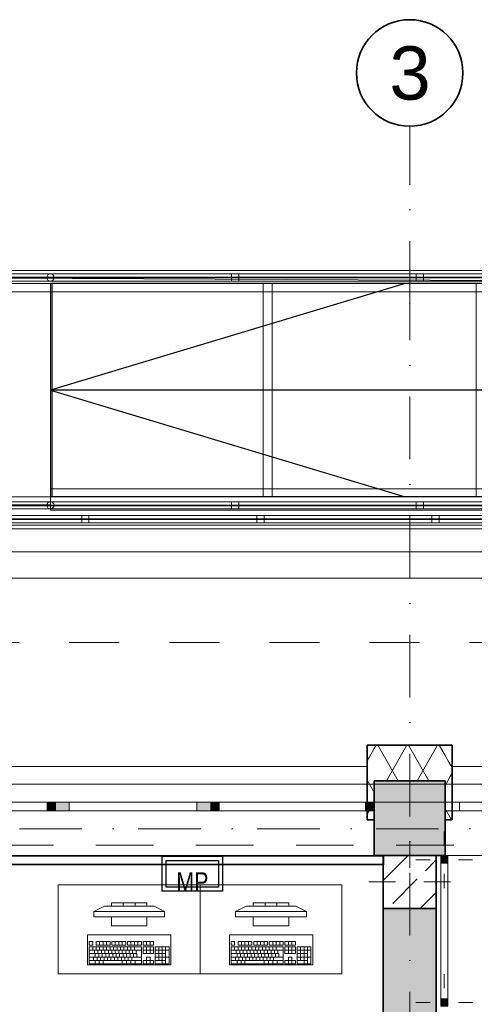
# Model space of a CAD drawing. Header units: millimetres. Extents: x 82175 to 237000, y 24756 to 471700.
# Tile 206 of 256: x 105091 to 107655, y 385392 to 390937. Entities that reach past the tile are written whole.
import ezdxf

# ---------------------------------------------------------------- set-up
doc = ezdxf.new("R2010")
doc.units = ezdxf.units.MM
doc.linetypes.add('Kropki i Kreski', pattern=[6.702778, 3.527778, -1.763889, 0, -1.411111])
doc.linetypes.add('Przerywana', pattern=[5.644444, 2.822222, -2.822222])
doc.layers.add('!! kanał podpoaraperowy z gniazdami', color=6, linetype='Continuous', lineweight=35)
doc.layers.add('\xa0♦elektryczne', color=1, linetype='Continuous', lineweight=30)
for name, color, linetype in [('#EL - Teletechnika', 3, 'Continuous'), ('- A - ocieplenie', 8, 'Continuous'), ('2D - Rysunki i Obrazki', 8, 'Continuous'), ('balustrada', 8, 'Continuous'), ('Instalacje - Wod_Kan', 8, 'Continuous'), ('Konstrukcja - Belki', 8, 'Continuous'), ('Konstrukcja - Siatka mod', 8, 'Continuous'), ('Konstrukcja - Stropy', 8, 'Continuous'), ('Konstrukcja - Słupy', 8, 'Continuous'), ('Konstrukcja - Ściany nośne wew..P', 8, 'Continuous'), ('Konstrukcja - Ściany zewnętrzne', 8, 'Continuous'), ('Okna Archicada', 8, 'Continuous'), ('Wnętrze - Umeblowanie', 8, 'Continuous'), ('z JAN', 8, 'Continuous')]:
    doc.layers.add(name, color=color, linetype=linetype)
doc.styles.get("Standard").update_dxf_attribs({"font": 'arial.ttf'})
doc.styles.add('STYL_AUTOMATYCZNY_1', font='arial.ttf')
pattern_1 = [(60, (-135208.59, 662558.78), (-129.90381, 75), []), (120, (-135208.59, 662558.78), (129.90381, 75), [])]

# ---------------------------------------------------------------- blocks, each defined once
blk = doc.blocks.new('MP1')
at = {"layer": '#EL - Teletechnika', "color": 1, "lineweight": 30}
blk.add_lwpolyline([(170, 0), (-170, 0), (-170, 197.2), (170, 197.2)], close=True, dxfattribs=at)
at = {"layer": '#EL - Teletechnika', "color": 7, "lineweight": 30}
blk.add_lwpolyline([(147.2, 22.8), (-147.2, 22.8), (-147.2, 174.4), (147.2, 174.4)], close=True, dxfattribs=at)
at = {"layer": '#EL - Teletechnika', "color": 1, "insert": (0, 54.2), "char_height": 12.023, "attachment_point": 5, "line_spacing_factor": 0.4}
blk.add_mtext('\\fArial Narrow|b0|i0;{\\H8.7679950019x;\\A1;MP}\\A1;\\fTahoma|b1|i0|c238;\\P', dxfattribs=at)

msp = doc.modelspace()

# ---------------------------------------------------------------- hatches: boundary and pattern name
at = {"layer": '- A - ocieplenie', "linetype": 'Continuous', "lineweight": 13}
h = msp.add_hatch(dxfattribs=at)
h.set_pattern_fill('Izolacja_miękka_0002', color=256, style=0, pattern_type=2)
h.set_pattern_definition(pattern_1)
h.paths.add_polyline_path([(107050, 386731), (107074, 386731), (107050, 386851)])
h = msp.add_hatch(dxfattribs=at)
h.set_pattern_fill('Izolacja_miękka_0002', color=8, style=0, pattern_type=2)
h.set_pattern_definition(pattern_1)
h.paths.add_polyline_path([(107050, 386851), (107090, 386651), (107090, 386851)])
h = msp.add_hatch(dxfattribs=at)
h.set_pattern_fill('Izolacja_miękka_0002', color=8, style=0, pattern_type=2)
h.set_pattern_definition(pattern_1)
h.paths.add_polyline_path([(107490, 386851), (107090, 386851), (107090, 386651), (107490, 386651)])
h = msp.add_hatch(dxfattribs=at)
h.set_pattern_fill('Izolacja_miękka_0002', color=8, style=0, pattern_type=2)
h.set_pattern_definition(pattern_1)
h.paths.add_polyline_path([(107530, 386851), (107490, 386651), (107514, 386651), (107530, 386731)])
h = msp.add_hatch(dxfattribs=at)
h.set_pattern_fill('Izolacja_miękka_0002', color=8, style=0, pattern_type=2)
h.set_pattern_definition(pattern_1)
h.paths.add_polyline_path([(107490, 386851), (107490, 386651), (107530, 386851)])
h = msp.add_hatch(dxfattribs=at)
h.set_pattern_fill('Izolacja_miękka_0002', color=8, style=0, pattern_type=2)
h.set_pattern_definition(pattern_1)
h.paths.add_polyline_path([(107050, 386731), (107090, 386531), (107090, 386651), (107074, 386731)])
h = msp.add_hatch(dxfattribs=at)
h.set_pattern_fill('Izolacja_miękka_0002', color=8, style=0, pattern_type=2)
h.set_pattern_definition(pattern_1)
h.paths.add_polyline_path([(107050, 386531), (107090, 386531), (107050, 386731)])
h = msp.add_hatch(dxfattribs=at)
h.set_pattern_fill('Izolacja_miękka_0002', color=8, style=0, pattern_type=2)
h.set_pattern_definition(pattern_1)
h.paths.add_polyline_path([(107530, 386731), (107490, 386531), (107530, 386531)])
h = msp.add_hatch(dxfattribs=at)
h.set_pattern_fill('Izolacja_miękka_0002', color=256, style=0, pattern_type=2)
h.set_pattern_definition(pattern_1)
h.paths.add_polyline_path([(107514, 386651), (107490, 386651), (107490, 386531)])
h = msp.add_hatch(dxfattribs=at)
h.set_pattern_fill('Izolacja_miękka_0002', color=8, style=0, pattern_type=2)
h.set_pattern_definition(pattern_1)
h.paths.add_polyline_path([(107050, 386531), (107050, 386431), (107090, 386431), (107090, 386531)])
h = msp.add_hatch(dxfattribs=at)
h.set_pattern_fill('Izolacja_miękka_0002', color=8, style=0, pattern_type=2)
h.set_pattern_definition(pattern_1)
h.paths.add_polyline_path([(107490, 386531), (107490, 386431), (107530, 386431), (107530, 386531)])
at = {"layer": 'Instalacje - Wod_Kan', "linetype": 'Continuous', "lineweight": 13}
for points in [[(107505, 386186), (107505, 386226), (107465, 386226), (107465, 386186)], [(107505, 385382), (107505, 385422), (107465, 385422), (107465, 385382)]]:
    msp.add_hatch(color=8, dxfattribs=at).paths.add_polyline_path(points)
at = {"layer": 'Konstrukcja - Słupy', "linetype": 'Continuous', "lineweight": 25}
h = msp.add_hatch(dxfattribs=at)
h.set_pattern_fill('Beton_zbrojony_0002', color=8, style=0, pattern_type=2)
h.set_pattern_definition([(45, (-135208.59, 662558.78), (-183.84776, 183.84776), []), (45, (-135300.5, 662650.7), (-183.84776, 183.84776), [195, -65])])
h.paths.add_polyline_path([(107140, 385931), (107440, 385931), (107440, 386231), (107140, 386231)])
at = {"layer": 'Konstrukcja - Ściany nośne wew..P', "linetype": 'Continuous', "lineweight": 13}
msp.add_hatch(color=8, dxfattribs=at).paths.add_polyline_path([(107140, 386231), (107140, 386231), (107140, 383297), (107432.4, 383297), (107432.4, 382997), (107140, 382997), (107140, 380981), (107440, 380981), (107440, 385931), (107140, 385931)])
at = {"layer": 'Konstrukcja - Ściany zewnętrzne', "linetype": 'Continuous', "lineweight": 13}
for points in [[(107090, 386651), (107090, 386531), (107490, 386531), (107490, 386651)], [(107090, 386531), (107090, 386231), (107490, 386231), (107490, 386531)]]:
    msp.add_hatch(color=8, dxfattribs=at).paths.add_polyline_path(points)
at = {"layer": 'Okna Archicada', "linetype": 'Continuous', "lineweight": 13}
for points in [[(105295, 386481), (105295, 386531), (105245, 386531), (105245, 386481)], [(105295, 386531), (105295, 386481), (105370, 386481), (105370, 386531)], [(106165, 386481), (106165, 386531), (106090, 386531), (106090, 386481)], [(106165, 386531), (106165, 386481), (106215, 386481), (106215, 386531)], [(107090, 386481), (107090, 386531), (107040, 386531), (107040, 386481)]]:
    msp.add_hatch(color=8, dxfattribs=at).paths.add_polyline_path(points)

# ---------------------------------------------------------------- linework, layer by layer
at = {"layer": '!! kanał podpoaraperowy z gniazdami'}
msp.add_lwpolyline([(107142.6, 386229), (95620.3, 386229), (95620.3, 386179), (107142.6, 386179)], close=True, dxfattribs=at)
at = {"layer": '- A - ocieplenie', "color": 8, "linetype": 'Continuous', "lineweight": 35, "ltscale": 100}
for p, q in [((107050, 386681), (107050, 386731)), ((107530, 386731), (107530, 386581)), ((107050, 386531), (107050, 386681)), ((107530, 386581), (107530, 386531))]:
    msp.add_line(p, q, dxfattribs=at)
at = {"layer": '- A - ocieplenie', "color": 8, "linetype": 'Continuous', "lineweight": 20, "ltscale": 100, "flags": 128}
for points in [[(120572.3, 387941), (95669.8, 387941)], [(95669.8, 387791), (120572.3, 387791)]]:
    msp.add_lwpolyline(points, dxfattribs=at)
at = {"layer": '- A - ocieplenie', "color": 8, "linetype": 'Continuous', "lineweight": 35, "ltscale": 100, "flags": 128}
for points in [[(107050, 386851), (107050, 386731)], [(107530, 386851), (107050, 386851)], [(107530, 386731), (107530, 386851)], [(107090, 386531), (107090, 386651)], [(107090, 386651), (107490, 386651)], [(107490, 386651), (107490, 386531)], [(107050, 386531), (107050, 386431)], [(107090, 386431), (107090, 386531)], [(107490, 386531), (107490, 386431)], [(107530, 386431), (107530, 386531)], [(107050, 386431), (107090, 386431)], [(107490, 386431), (107530, 386431)]]:
    msp.add_lwpolyline(points, dxfattribs=at)
at = {"color": 8, "linetype": 'Continuous', "lineweight": 25, "ltscale": 100}
for p, q in [((105264.2, 389450.6), (105264.2, 388250.6)), ((111514.2, 389450.6), (105264.2, 389450.6)), ((107264.2, 389450.6), (105264.2, 388850.6)), ((111514.2, 388850.6), (105264.2, 388850.6)), ((105264.2, 388850.6), (107264.2, 388250.6)), ((111514.2, 388250.6), (105264.2, 388250.6))]:
    msp.add_line(p, q, dxfattribs=at)
at = {"color": 8, "linetype": 'Continuous', "lineweight": 13, "ltscale": 100}
for p, q in [((107465, 386186), (107465, 385422)), ((107465, 386186), (107505, 386186)), ((107505, 386186), (107505, 385422)), ((107465, 385422), (107505, 385422))]:
    msp.add_line(p, q, dxfattribs=at)
at = {"color": 8, "linetype": 'Przerywana', "lineweight": 13, "ltscale": 100}
for p, q in [((107465, 386186), (107465, 385422)), ((107465, 386186), (107505, 386186)), ((107505, 386186), (107505, 385422)), ((107465, 385422), (107505, 385422))]:
    msp.add_line(p, q, dxfattribs=at)
at = {"color": 8, "linetype": 'Continuous', "lineweight": 35, "ltscale": 100, "flags": 128}
msp.add_lwpolyline([(107490, 386531), (107490, 386231)], dxfattribs=at)
at = {"layer": '2D - Rysunki i Obrazki', "color": 8, "linetype": 'Continuous', "lineweight": 13, "ltscale": 100}
msp.add_line((121960, 386631), (95620.2, 386631), dxfattribs=at)
at = {"layer": 'balustrada', "color": 8, "linetype": 'Continuous', "lineweight": 13, "ltscale": 100}
for p, q in [((105264.2, 389505.1), (103764.2, 389505.1)), ((105264.2, 389505.1), (103764.2, 389505.1)), ((105264.2, 389505.1), (103764.2, 389505.1)), ((105264.2, 389487.6), (103764.2, 389487.6)), ((105264.2, 389487.6), (103764.2, 389487.6)), ((105264.2, 389487.6), (103764.2, 389487.6)), ((105264.2, 389487.6), (103764.2, 389487.6)), ((103764.2, 389482.6), (105264.2, 389482.6)), ((103764.2, 389482.6), (105264.2, 389482.6)), ((103764.2, 389482.6), (105264.2, 389482.6)), ((103764.2, 389482.6), (105264.2, 389482.6)), ((111514.2, 389505.1), (105264.2, 389505.1)), ((111514.2, 389505.1), (105264.2, 389505.1)), ((111514.2, 389505.1), (105264.2, 389505.1)), ((111514.2, 389487.6), (105264.2, 389487.6)), ((111514.2, 389487.6), (105264.2, 389487.6)), ((111514.2, 389487.6), (105264.2, 389487.6)), ((111514.2, 389487.6), (105264.2, 389487.6)), ((105264.2, 389482.6), (111514.2, 389482.6)), ((105264.2, 389482.6), (111514.2, 389482.6)), ((105264.2, 389482.6), (111514.2, 389482.6)), ((105264.2, 389482.6), (111514.2, 389482.6)), ((103764.2, 389465.1), (105264.2, 389465.1)), ((103764.2, 389465.1), (105264.2, 389465.1)), ((103764.2, 389465.1), (105264.2, 389465.1)), ((105264.2, 389465.1), (111514.2, 389465.1)), ((105264.2, 389465.1), (111514.2, 389465.1)), ((105264.2, 389465.1), (111514.2, 389465.1)), ((105264.2, 388222.6), (103764.2, 388222.6)), ((105264.2, 388222.6), (103764.2, 388222.6)), ((105264.2, 388222.6), (103764.2, 388222.6)), ((105264.2, 388205.1), (103764.2, 388205.1)), ((105264.2, 388205.1), (103764.2, 388205.1)), ((105264.2, 388205.1), (103764.2, 388205.1)), ((105264.2, 388205.1), (103764.2, 388205.1)), ((105264.2, 388182.6), (105264.2, 388222.6)), ((105264.2, 388222.6), (105264.2, 388182.6)), ((111514.2, 388221.2), (105264.2, 388222.6)), ((105264.2, 388182.6), (105264.2, 388222.6)), ((105264.2, 388182.6), (105264.2, 388222.6)), ((105264.2, 388200.1), (105264.2, 388205.1)), ((105264.2, 388200.1), (105264.2, 388205.1)), ((105264.2, 388200.1), (105264.2, 388205.1)), ((105264.2, 388200.1), (105264.2, 388205.1)), ((103764.2, 388200.1), (105264.2, 388200.1)), ((103764.2, 388200.1), (105264.2, 388200.1)), ((103764.2, 388200.1), (105264.2, 388200.1)), ((103764.2, 388200.1), (105264.2, 388200.1)), ((103764.2, 388182.6), (105264.2, 388182.6)), ((103764.2, 388182.6), (105264.2, 388182.6)), ((103764.2, 388182.6), (105264.2, 388182.6)), ((105264.2, 388182.6), (111514.2, 388181.2)), ((97542.2, 388104), (113360, 388104)), ((97542.2, 388104), (113360, 388104)), ((97542.2, 388104), (113360, 388104)), ((97559.7, 388121.5), (113360, 388121.5)), ((97559.7, 388121.5), (113360, 388121.5)), ((97559.7, 388121.5), (113360, 388121.5)), ((97559.7, 388121.5), (113360, 388121.5)), ((113360, 388126.5), (97564.7, 388126.5)), ((113360, 388126.5), (97564.7, 388126.5)), ((113360, 388126.5), (97564.7, 388126.5)), ((113360, 388126.5), (97564.7, 388126.5)), ((113360, 388144), (97582.2, 388144)), ((113360, 388144), (97582.2, 388144)), ((113360, 388144), (97582.2, 388144))]:
    msp.add_line(p, q, dxfattribs=at)
at = {"layer": 'balustrada', "color": 8, "linetype": 'Continuous', "lineweight": 13, "ltscale": 100, "flags": 128}
for points in [[(105264.2, 389505.1, 1), (105264.2, 389465.1, 1)], [(105264.2, 388182.6, 1), (105264.2, 388222.6, 1)]]:
    msp.add_lwpolyline(points, format="xyb", close=True, dxfattribs=at)
for points in [[(106325.9, 389465.1), (106325.9, 389505.1), (106285.9, 389505.1), (106285.9, 389465.1)], [(107367.5, 389465.1), (107367.5, 389505.1), (107327.5, 389505.1), (107327.5, 389465.1)], [(105264.2, 388222.6), (105264.2, 388182.6), (111514.2, 388181.2), (111514.2, 388221.2)], [(105264.2, 388222.6), (105264.2, 388182.6), (111514.2, 388181.2), (111514.2, 388221.2)], [(105264.2, 388205.1), (105264.2, 388200.1), (111514.2, 388198.7), (111514.2, 388203.7)], [(105264.2, 388205.1), (105264.2, 388200.1), (111514.2, 388198.7), (111514.2, 388203.7)], [(105264.2, 388205.1), (105264.2, 388200.1), (111514.2, 388198.7), (111514.2, 388203.7)], [(105264.2, 388205.1), (105264.2, 388200.1), (111514.2, 388198.7), (111514.2, 388203.7)], [(106285.9, 388222.4), (106285.8, 388182.4), (106325.8, 388182.4), (106325.9, 388222.4)], [(107327.5, 388222.2), (107327.5, 388182.2), (107367.5, 388182.2), (107367.5, 388222.2)], [(105481.1, 388104), (105481.1, 388144), (105441.1, 388144), (105441.1, 388104)], [(106468.5, 388104), (106468.5, 388144), (106428.5, 388144), (106428.5, 388104)], [(107455.8, 388104), (107455.8, 388144), (107415.8, 388144), (107415.8, 388104)]]:
    msp.add_lwpolyline(points, close=True, dxfattribs=at)
at = {"layer": 'balustrada', "color": 8, "linetype": 'Continuous', "lineweight": 18, "ltscale": 100, "flags": 128}
for points in [[(105264.2, 388250.6), (105264.2, 389450.6), (103764.2, 389450.6), (103764.2, 388250.6)], [(106464.2, 388250.6), (106464.2, 389450.6), (105264.2, 389450.6), (105264.2, 388250.6)], [(106514.2, 388250.6), (106514.2, 389450.6), (105274.2, 389450.6), (105274.2, 388250.6)], [(107664.2, 388250.6), (107664.2, 389450.6), (106464.2, 389450.6), (106464.2, 388250.6)]]:
    msp.add_lwpolyline(points, close=True, dxfattribs=at)
at = {"layer": 'Instalacje - Wod_Kan', "color": 8, "linetype": 'Continuous', "lineweight": 13, "ltscale": 100}
for p, q in [((107485, 386286), (107485, 386366)), ((107405, 386206), (107325, 386206)), ((107565, 386206), (107645, 386206)), ((107485, 386126), (107485, 386046)), ((107485, 385482), (107485, 385562)), ((107405, 385402), (107325, 385402)), ((107565, 385402), (107645, 385402))]:
    msp.add_line(p, q, dxfattribs=at)
at = {"layer": 'Instalacje - Wod_Kan', "color": 8, "linetype": 'Continuous', "lineweight": 13, "ltscale": 100, "flags": 128}
for points in [[(107505, 386186), (107465, 386186), (107465, 386226), (107505, 386226)], [(107505, 385382), (107465, 385382), (107465, 385422), (107505, 385422)]]:
    msp.add_lwpolyline(points, close=True, dxfattribs=at)
at = {"layer": 'Instalacje - Wod_Kan', "color": 8, "linetype": 'Continuous', "lineweight": 13, "ltscale": 100}
for p in [(107485, 386206), (107485, 385402)]:
    msp.add_point(p, dxfattribs=at)
at = {"layer": 'Konstrukcja - Belki', "color": 8, "linetype": 'Continuous', "lineweight": 13, "ltscale": 100}
for p, q in [((103764.2, 389525.1), (105264.2, 389525.1)), ((110264.2, 389525.1), (105264.2, 389525.1)), ((103764.2, 389405.1), (105264.2, 389405.1)), ((110264.2, 389405.1), (105264.2, 389405.1)), ((111514.2, 388295.6), (105264.2, 388295.6)), ((105264.2, 388295.6), (105264.2, 388175.6)), ((111514.2, 388175.6), (105264.2, 388175.6))]:
    msp.add_line(p, q, dxfattribs=at)
at = {"layer": 'Konstrukcja - Siatka mod', "color": 8, "linetype": 'Kropki i Kreski', "lineweight": 13, "ltscale": 100}
for p, q in [((107290, 389337), (107290, 390337)), ((107290, 372372.2), (107290, 389337)), ((93022.5, 386381), (122467, 386381))]:
    msp.add_line(p, q, dxfattribs=at)
at = {"layer": 'Konstrukcja - Siatka mod', "color": 8, "linetype": 'Continuous', "lineweight": 35, "ltscale": 100}
msp.add_circle((107290, 390637), 300, dxfattribs=at)
at = {"layer": 'Konstrukcja - Siatka mod', "color": 8, "linetype": 'Kropki i Kreski', "lineweight": 13, "ltscale": 100}
msp.add_point((107290, 389337), dxfattribs=at)
msp.add_point((107290, 389337), dxfattribs=at)
at = {"layer": 'Konstrukcja - Stropy', "color": 8, "linetype": 'Continuous', "lineweight": 13, "ltscale": 100, "flags": 128}
for points in [[(103764.2, 388250.6), (105264.2, 388250.6), (105264.2, 389450.6), (103764.2, 389450.6)], [(95890.2, 388091), (119390, 388091), (119390, 386531), (95890.2, 386531)], [(122160, 386231), (95620, 386231), (95620, 383629.8), (95620, 380812.4), (95620, 378499), (95620, 373751), (107140, 373751), (107140, 378801), (110440, 378801), (110440, 373751), (122160, 373751)]]:
    msp.add_lwpolyline(points, close=True, dxfattribs=at)
at = {"layer": 'Konstrukcja - Stropy', "color": 8, "linetype": 'Przerywana', "lineweight": 13, "ltscale": 100, "flags": 128}
for points in [[(119390, 387941), (119390, 386288.6), (96865.2, 386288.6), (96865.2, 387941)], [(113169.9, 387430.4), (113169.9, 386288.6), (96865.2, 386288.6), (96865.2, 387430.4)]]:
    msp.add_lwpolyline(points, close=True, dxfattribs=at)
at = {"layer": 'Konstrukcja - Słupy', "color": 8, "linetype": 'Continuous', "lineweight": 0, "ltscale": 100}
for p, q in [((107290, 386161), (107290, 386311)), ((107210, 386081), (107060, 386081)), ((107370, 386081), (107520, 386081)), ((107290, 386001), (107290, 385851))]:
    msp.add_line(p, q, dxfattribs=at)
at = {"layer": 'Konstrukcja - Słupy', "color": 8, "linetype": 'Continuous', "lineweight": 35, "ltscale": 100, "flags": 128}
msp.add_lwpolyline([(107140, 385931), (107440, 385931), (107440, 386231), (107140, 386231)], close=True, dxfattribs=at)
at = {"layer": 'Konstrukcja - Słupy', "color": 8, "linetype": 'Continuous', "lineweight": 0, "ltscale": 100}
msp.add_point((107290, 386081), dxfattribs=at)
at = {"layer": 'Konstrukcja - Ściany nośne wew..P', "color": 8, "linetype": 'Continuous', "lineweight": 35, "ltscale": 100, "flags": 128}
for points in [[(107140, 386231), (107140, 383297)], [(107440, 381281), (107440, 385931)]]:
    msp.add_lwpolyline(points, dxfattribs=at)
at = {"layer": 'Konstrukcja - Ściany zewnętrzne', "color": 8, "linetype": 'Continuous', "lineweight": 35, "ltscale": 100}
for p, q in [((107090, 386531), (107090, 386481)), ((107090, 386481), (107090, 386231))]:
    msp.add_line(p, q, dxfattribs=at)
at = {"layer": 'Konstrukcja - Ściany zewnętrzne', "color": 8, "linetype": 'Continuous', "lineweight": 13, "ltscale": 100, "flags": 128}
msp.add_lwpolyline([(107490, 386531), (107490, 386651), (107090, 386651), (107090, 386531)], dxfattribs=at)
at = {"layer": 'Konstrukcja - Ściany zewnętrzne', "color": 8, "linetype": 'Continuous', "lineweight": 35, "ltscale": 100, "flags": 128}
for points in [[(107090, 386231), (107140, 386231)], [(107440, 386231), (107490, 386231)]]:
    msp.add_lwpolyline(points, dxfattribs=at)
at = {"layer": 'Okna Archicada', "color": 8, "linetype": 'Continuous', "lineweight": 13, "ltscale": 100}
for p, q in [((107050, 386731), (104410, 386731)), ((110200, 386731), (107530, 386731)), ((107090, 386531), (104370, 386531)), ((107050, 386531), (104410, 386531)), ((104420, 386531), (105245, 386531)), ((105245, 386481), (105245, 386531)), ((105245, 386531), (105295, 386531)), ((105295, 386531), (105370, 386531)), ((105370, 386531), (105370, 386481)), ((105370, 386531), (106090, 386531)), ((106090, 386481), (106090, 386531)), ((106090, 386531), (106165, 386531)), ((106165, 386531), (106215, 386531)), ((106215, 386531), (106215, 386481)), ((106215, 386531), (107040, 386531)), ((107040, 386481), (107040, 386531)), ((107040, 386531), (107090, 386531)), ((110240, 386531), (107490, 386531)), ((107490, 386531), (107570, 386531)), ((110200, 386531), (107530, 386531)), ((107570, 386531), (107570, 386481)), ((107570, 386531), (108375, 386531)), ((105245, 386481), (104420, 386481)), ((105295, 386481), (105245, 386481)), ((105370, 386481), (105295, 386481)), ((106090, 386481), (105370, 386481)), ((106165, 386481), (106090, 386481)), ((106215, 386481), (106165, 386481)), ((107040, 386481), (106215, 386481)), ((107090, 386481), (107040, 386481)), ((107570, 386481), (107490, 386481)), ((108375, 386481), (107570, 386481)), ((107090, 386231), (104370, 386231)), ((110240, 386231), (107490, 386231))]:
    msp.add_line(p, q, dxfattribs=at)
at = {"layer": 'Okna Archicada', "color": 8, "linetype": 'Continuous', "lineweight": 35, "ltscale": 100}
for p, q in [((107050, 386681), (107050, 386731)), ((107530, 386731), (107530, 386581)), ((107050, 386531), (107050, 386681)), ((107530, 386581), (107530, 386531)), ((107090, 386531), (107090, 386481)), ((107090, 386531), (107090, 386481)), ((107490, 386531), (107490, 386481)), ((107490, 386531), (107490, 386481)), ((107090, 386481), (107090, 386231)), ((107490, 386481), (107490, 386231))]:
    msp.add_line(p, q, dxfattribs=at)
at = {"layer": 'Wnętrze - Umeblowanie', "color": 8, "linetype": 'Continuous', "lineweight": 13, "ltscale": 100}
for p, q in [((105508.2, 385914.2), (105568.2, 385944.2)), ((105568.2, 385944.2), (105848.2, 385944.2)), ((105808.2, 385964.2), (105608.2, 385964.2)), ((105608.2, 385964.2), (105608.2, 385944.2)), ((105608.2, 385944.2), (105808.2, 385944.2)), ((105674.8, 385944.2), (105674.8, 385964.2)), ((105741.5, 385944.2), (105741.5, 385964.2)), ((105808.2, 385944.2), (105808.2, 385964.2)), ((105908.2, 385914.2), (105848.2, 385944.2)), ((106308.2, 385914.2), (106368.2, 385944.2)), ((106368.2, 385944.2), (106648.2, 385944.2)), ((106608.2, 385964.2), (106408.2, 385964.2)), ((106408.2, 385964.2), (106408.2, 385944.2)), ((106408.2, 385944.2), (106608.2, 385944.2)), ((106474.8, 385944.2), (106474.8, 385964.2)), ((106541.5, 385944.2), (106541.5, 385964.2)), ((106608.2, 385944.2), (106608.2, 385964.2)), ((106708.2, 385914.2), (106648.2, 385944.2)), ((105908.2, 385914.2), (105508.2, 385914.2)), ((105508.2, 385914.2), (105508.2, 385884.2)), ((105508.2, 385884.2), (105908.2, 385884.2)), ((105808.2, 385884.2), (105608.2, 385884.2)), ((105608.2, 385884.2), (105608.2, 385834.2)), ((105808.2, 385834.2), (105808.2, 385884.2)), ((105908.2, 385884.2), (105908.2, 385914.2)), ((106708.2, 385914.2), (106308.2, 385914.2)), ((106308.2, 385914.2), (106308.2, 385884.2)), ((106308.2, 385884.2), (106708.2, 385884.2)), ((106608.2, 385884.2), (106408.2, 385884.2)), ((106408.2, 385884.2), (106408.2, 385834.2)), ((106608.2, 385834.2), (106608.2, 385884.2)), ((106708.2, 385884.2), (106708.2, 385914.2)), ((105608.2, 385834.2), (105808.2, 385834.2)), ((106408.2, 385834.2), (106608.2, 385834.2)), ((105502.6, 385745.1), (105483, 385745.1)), ((105483, 385745.1), (105483, 385725.8)), ((105483, 385725.8), (105502.6, 385725.8)), ((105776.7, 385716.1), (105483, 385716.1)), ((105483, 385716.1), (105483, 385619.1)), ((105502.6, 385725.8), (105502.6, 385745.1)), ((105502.6, 385696.7), (105502.6, 385716.1)), ((105600.5, 385745.1), (105522.1, 385745.1)), ((105522.1, 385745.1), (105522.1, 385725.8)), ((105522.1, 385725.8), (105600.5, 385725.8)), ((105522.1, 385696.7), (105522.1, 385716.1)), ((105541.7, 385725.8), (105541.7, 385745.1)), ((105541.7, 385696.7), (105541.7, 385716.1)), ((105561.3, 385725.8), (105561.3, 385745.1)), ((105561.3, 385696.7), (105561.3, 385716.1)), ((105580.9, 385725.8), (105580.9, 385745.1)), ((105580.9, 385696.7), (105580.9, 385716.1)), ((105600.5, 385725.8), (105600.5, 385745.1)), ((105600.5, 385696.7), (105600.5, 385716.1)), ((105688.6, 385745.1), (105610.3, 385745.1)), ((105610.3, 385745.1), (105610.3, 385725.8)), ((105610.3, 385725.8), (105688.6, 385725.8)), ((105620.1, 385696.7), (105620.1, 385716.1)), ((105629.8, 385725.8), (105629.8, 385745.1)), ((105639.6, 385696.7), (105639.6, 385716.1)), ((105649.4, 385725.8), (105649.4, 385745.1)), ((105659.2, 385696.7), (105659.2, 385716.1)), ((105669, 385725.8), (105669, 385745.1)), ((105678.8, 385696.7), (105678.8, 385716.1)), ((105688.6, 385725.8), (105688.6, 385745.1)), ((105776.7, 385745.1), (105698.4, 385745.1)), ((105698.4, 385745.1), (105698.4, 385725.8)), ((105698.4, 385725.8), (105776.7, 385725.8)), ((105698.4, 385696.7), (105698.4, 385716.1)), ((105718, 385725.8), (105718, 385745.1)), ((105718, 385696.7), (105718, 385716.1)), ((105737.6, 385725.8), (105737.6, 385745.1)), ((105737.6, 385696.7), (105737.6, 385716.1)), ((105757.1, 385725.8), (105757.1, 385745.1)), ((105776.7, 385725.8), (105776.7, 385745.1)), ((105776.7, 385619.1), (105776.7, 385716.1)), ((105845.3, 385745.1), (105786.5, 385745.1)), ((105786.5, 385745.1), (105786.5, 385725.8)), ((105786.5, 385725.8), (105845.3, 385725.8)), ((105845.3, 385716.1), (105786.5, 385716.1)), ((105786.5, 385716.1), (105786.5, 385677.3)), ((105806.1, 385725.8), (105806.1, 385745.1)), ((105806.1, 385677.3), (105806.1, 385716.1)), ((105825.7, 385725.8), (105825.7, 385745.1)), ((105825.7, 385677.3), (105825.7, 385716.1)), ((105845.3, 385725.8), (105845.3, 385745.1)), ((105845.3, 385677.3), (105845.3, 385716.1)), ((105933.4, 385716.1), (105855.1, 385716.1)), ((105855.1, 385716.1), (105855.1, 385619.1)), ((105874.6, 385638.5), (105874.6, 385716.1)), ((105894.2, 385619.1), (105894.2, 385716.1)), ((105913.8, 385619.1), (105913.8, 385716.1)), ((105933.4, 385619.1), (105933.4, 385716.1)), ((106302.6, 385745.1), (106283, 385745.1)), ((106283, 385745.1), (106283, 385725.8)), ((106283, 385725.8), (106302.6, 385725.8)), ((106576.7, 385716.1), (106283, 385716.1)), ((106283, 385716.1), (106283, 385619.1)), ((106302.6, 385725.8), (106302.6, 385745.1)), ((106302.6, 385696.7), (106302.6, 385716.1)), ((106400.5, 385745.1), (106322.1, 385745.1)), ((106322.1, 385745.1), (106322.1, 385725.8)), ((106322.1, 385725.8), (106400.5, 385725.8)), ((106322.1, 385696.7), (106322.1, 385716.1)), ((106341.7, 385725.8), (106341.7, 385745.1)), ((106341.7, 385696.7), (106341.7, 385716.1)), ((106361.3, 385725.8), (106361.3, 385745.1)), ((106361.3, 385696.7), (106361.3, 385716.1)), ((106380.9, 385725.8), (106380.9, 385745.1)), ((106380.9, 385696.7), (106380.9, 385716.1)), ((106400.5, 385725.8), (106400.5, 385745.1)), ((106400.5, 385696.7), (106400.5, 385716.1)), ((106488.6, 385745.1), (106410.3, 385745.1)), ((106410.3, 385745.1), (106410.3, 385725.8)), ((106410.3, 385725.8), (106488.6, 385725.8)), ((106420.1, 385696.7), (106420.1, 385716.1)), ((106429.8, 385725.8), (106429.8, 385745.1)), ((106439.6, 385696.7), (106439.6, 385716.1)), ((106449.4, 385725.8), (106449.4, 385745.1)), ((106459.2, 385696.7), (106459.2, 385716.1)), ((106469, 385725.8), (106469, 385745.1)), ((106478.8, 385696.7), (106478.8, 385716.1)), ((106488.6, 385725.8), (106488.6, 385745.1)), ((106576.7, 385745.1), (106498.4, 385745.1)), ((106498.4, 385745.1), (106498.4, 385725.8)), ((106498.4, 385725.8), (106576.7, 385725.8)), ((106498.4, 385696.7), (106498.4, 385716.1)), ((106518, 385725.8), (106518, 385745.1)), ((106518, 385696.7), (106518, 385716.1)), ((106537.6, 385725.8), (106537.6, 385745.1)), ((106537.6, 385696.7), (106537.6, 385716.1)), ((106557.1, 385725.8), (106557.1, 385745.1)), ((106576.7, 385725.8), (106576.7, 385745.1)), ((106576.7, 385619.1), (106576.7, 385716.1)), ((106645.3, 385745.1), (106586.5, 385745.1)), ((106586.5, 385745.1), (106586.5, 385725.8)), ((106586.5, 385725.8), (106645.3, 385725.8)), ((106645.3, 385716.1), (106586.5, 385716.1)), ((106586.5, 385716.1), (106586.5, 385677.3)), ((106606.1, 385725.8), (106606.1, 385745.1)), ((106606.1, 385677.3), (106606.1, 385716.1)), ((106625.7, 385725.8), (106625.7, 385745.1)), ((106625.7, 385677.3), (106625.7, 385716.1)), ((106645.3, 385725.8), (106645.3, 385745.1)), ((106645.3, 385677.3), (106645.3, 385716.1)), ((106733.4, 385716.1), (106655.1, 385716.1)), ((106655.1, 385716.1), (106655.1, 385619.1)), ((106674.6, 385638.5), (106674.6, 385716.1)), ((106694.2, 385619.1), (106694.2, 385716.1)), ((106713.8, 385619.1), (106713.8, 385716.1)), ((106733.4, 385619.1), (106733.4, 385716.1)), ((105483, 385696.7), (105776.7, 385696.7)), ((105483, 385677.3), (105752.2, 385677.3)), ((105483, 385657.9), (105776.7, 385657.9)), ((105507.5, 385638.5), (105507.5, 385657.9)), ((105512.3, 385677.3), (105512.3, 385696.7)), ((105517.2, 385657.9), (105517.2, 385677.3)), ((105527, 385638.5), (105527, 385657.9)), ((105531.9, 385677.3), (105531.9, 385696.7)), ((105536.8, 385657.9), (105536.8, 385677.3)), ((105546.6, 385638.5), (105546.6, 385657.9)), ((105551.5, 385677.3), (105551.5, 385696.7)), ((105556.4, 385657.9), (105556.4, 385677.3)), ((105566.2, 385638.5), (105566.2, 385657.9)), ((105571.1, 385677.3), (105571.1, 385696.7)), ((105576, 385657.9), (105576, 385677.3)), ((105585.8, 385638.5), (105585.8, 385657.9)), ((105590.7, 385677.3), (105590.7, 385696.7)), ((105595.6, 385657.9), (105595.6, 385677.3)), ((105605.4, 385638.5), (105605.4, 385657.9)), ((105610.3, 385677.3), (105610.3, 385696.7)), ((105615.2, 385657.9), (105615.2, 385677.3)), ((105625, 385638.5), (105625, 385657.9)), ((105629.8, 385677.3), (105629.8, 385696.7)), ((105634.7, 385657.9), (105634.7, 385677.3)), ((105644.5, 385638.5), (105644.5, 385657.9)), ((105649.4, 385677.3), (105649.4, 385696.7)), ((105654.3, 385657.9), (105654.3, 385677.3)), ((105664.1, 385638.5), (105664.1, 385657.9)), ((105669, 385677.3), (105669, 385696.7)), ((105673.9, 385657.9), (105673.9, 385677.3)), ((105683.7, 385638.5), (105683.7, 385657.9)), ((105688.6, 385677.3), (105688.6, 385696.7)), ((105693.5, 385657.9), (105693.5, 385677.3)), ((105703.3, 385638.5), (105703.3, 385657.9)), ((105708.2, 385677.3), (105708.2, 385696.7)), ((105713.1, 385657.9), (105713.1, 385677.3)), ((105722.9, 385638.5), (105722.9, 385657.9)), ((105727.8, 385677.3), (105727.8, 385696.7)), ((105732.7, 385657.9), (105732.7, 385677.3)), ((105747.3, 385677.3), (105747.3, 385696.7)), ((105752.2, 385657.9), (105752.2, 385677.3)), ((105786.5, 385696.7), (105845.3, 385696.7)), ((105786.5, 385677.3), (105845.3, 385677.3)), ((105825.7, 385657.9), (105806.1, 385657.9)), ((105806.1, 385657.9), (105806.1, 385638.5)), ((105825.7, 385638.5), (105825.7, 385657.9)), ((105855.1, 385696.7), (105933.4, 385696.7)), ((105855.1, 385677.3), (105913.8, 385677.3)), ((105855.1, 385657.9), (105933.4, 385657.9)), ((106283, 385696.7), (106576.7, 385696.7)), ((106283, 385677.3), (106552.2, 385677.3)), ((106283, 385657.9), (106576.7, 385657.9)), ((106307.5, 385638.5), (106307.5, 385657.9)), ((106312.3, 385677.3), (106312.3, 385696.7)), ((106317.2, 385657.9), (106317.2, 385677.3)), ((106327, 385638.5), (106327, 385657.9)), ((106331.9, 385677.3), (106331.9, 385696.7)), ((106336.8, 385657.9), (106336.8, 385677.3)), ((106346.6, 385638.5), (106346.6, 385657.9)), ((106351.5, 385677.3), (106351.5, 385696.7)), ((106356.4, 385657.9), (106356.4, 385677.3)), ((106366.2, 385638.5), (106366.2, 385657.9)), ((106371.1, 385677.3), (106371.1, 385696.7)), ((106376, 385657.9), (106376, 385677.3)), ((106385.8, 385638.5), (106385.8, 385657.9)), ((106390.7, 385677.3), (106390.7, 385696.7)), ((106395.6, 385657.9), (106395.6, 385677.3)), ((106405.4, 385638.5), (106405.4, 385657.9)), ((106410.3, 385677.3), (106410.3, 385696.7)), ((106415.2, 385657.9), (106415.2, 385677.3)), ((106425, 385638.5), (106425, 385657.9)), ((106429.8, 385677.3), (106429.8, 385696.7)), ((106434.7, 385657.9), (106434.7, 385677.3)), ((106444.5, 385638.5), (106444.5, 385657.9)), ((106449.4, 385677.3), (106449.4, 385696.7)), ((106454.3, 385657.9), (106454.3, 385677.3)), ((106464.1, 385638.5), (106464.1, 385657.9)), ((106469, 385677.3), (106469, 385696.7)), ((106473.9, 385657.9), (106473.9, 385677.3)), ((106483.7, 385638.5), (106483.7, 385657.9)), ((106488.6, 385677.3), (106488.6, 385696.7)), ((106493.5, 385657.9), (106493.5, 385677.3)), ((106503.3, 385638.5), (106503.3, 385657.9)), ((106508.2, 385677.3), (106508.2, 385696.7)), ((106513.1, 385657.9), (106513.1, 385677.3)), ((106522.9, 385638.5), (106522.9, 385657.9)), ((106527.8, 385677.3), (106527.8, 385696.7)), ((106532.7, 385657.9), (106532.7, 385677.3)), ((106547.3, 385677.3), (106547.3, 385696.7)), ((106552.2, 385657.9), (106552.2, 385677.3)), ((106586.5, 385696.7), (106645.3, 385696.7)), ((106586.5, 385677.3), (106645.3, 385677.3)), ((106625.7, 385657.9), (106606.1, 385657.9)), ((106606.1, 385657.9), (106606.1, 385638.5)), ((106625.7, 385638.5), (106625.7, 385657.9)), ((106655.1, 385696.7), (106733.4, 385696.7)), ((106655.1, 385677.3), (106713.8, 385677.3)), ((106655.1, 385657.9), (106733.4, 385657.9)), ((105483, 385638.5), (105776.7, 385638.5)), ((105483, 385619.1), (105776.7, 385619.1)), ((105517.2, 385619.1), (105517.2, 385638.5)), ((105539.3, 385619.1), (105539.3, 385638.5)), ((105561.3, 385619.1), (105561.3, 385638.5)), ((105669, 385619.1), (105669, 385638.5)), ((105693.5, 385619.1), (105693.5, 385638.5)), ((105718, 385619.1), (105718, 385638.5)), ((105742.5, 385619.1), (105742.5, 385638.5)), ((105806.1, 385638.5), (105786.5, 385638.5)), ((105786.5, 385638.5), (105786.5, 385619.1)), ((105786.5, 385619.1), (105845.3, 385619.1)), ((105806.1, 385619.1), (105806.1, 385638.5)), ((105806.1, 385638.5), (105825.7, 385638.5)), ((105845.3, 385638.5), (105825.7, 385638.5)), ((105825.7, 385619.1), (105825.7, 385638.5)), ((105845.3, 385619.1), (105845.3, 385638.5)), ((105855.1, 385638.5), (105913.8, 385638.5)), ((105855.1, 385619.1), (105933.4, 385619.1)), ((106283, 385638.5), (106576.7, 385638.5)), ((106283, 385619.1), (106576.7, 385619.1)), ((106317.2, 385619.1), (106317.2, 385638.5)), ((106339.3, 385619.1), (106339.3, 385638.5)), ((106361.3, 385619.1), (106361.3, 385638.5)), ((106469, 385619.1), (106469, 385638.5)), ((106493.5, 385619.1), (106493.5, 385638.5)), ((106518, 385619.1), (106518, 385638.5)), ((106542.5, 385619.1), (106542.5, 385638.5)), ((106606.1, 385638.5), (106586.5, 385638.5)), ((106586.5, 385638.5), (106586.5, 385619.1)), ((106586.5, 385619.1), (106645.3, 385619.1)), ((106606.1, 385619.1), (106606.1, 385638.5)), ((106606.1, 385638.5), (106625.7, 385638.5)), ((106645.3, 385638.5), (106625.7, 385638.5)), ((106625.7, 385619.1), (106625.7, 385638.5)), ((106645.3, 385619.1), (106645.3, 385638.5)), ((106655.1, 385638.5), (106713.8, 385638.5)), ((106655.1, 385619.1), (106733.4, 385619.1))]:
    msp.add_line(p, q, dxfattribs=at)
at = {"layer": 'Wnętrze - Umeblowanie', "color": 8, "linetype": 'Continuous', "lineweight": 13, "ltscale": 100, "flags": 128}
for points in [[(105308.2, 386064.2), (106108.2, 386064.2), (106108.2, 385564.2), (105308.2, 385564.2)], [(106108.2, 386064.2), (106908.2, 386064.2), (106908.2, 385564.2), (106108.2, 385564.2)], [(105473.2, 385784.2), (105473.2, 385614.2), (105943.2, 385614.2), (105943.2, 385784.2)], [(106273.2, 385784.2), (106273.2, 385614.2), (106743.2, 385614.2), (106743.2, 385784.2)]]:
    msp.add_lwpolyline(points, close=True, dxfattribs=at)
at = {"layer": 'z JAN', "color": 8, "linetype": 'Continuous', "lineweight": 13, "ltscale": 100, "flags": 128}
msp.add_lwpolyline([(95715.4, 389524.7), (109014.2, 389462.4), (109014.2, 388068.9), (96865.2, 388068.9), (95708.9, 388068.9)], close=True, dxfattribs=at)

# ---------------------------------------------------------------- block references
at = {"layer": '\xa0♦elektryczne'}
msp.add_blockref('MP1', (106064.5, 386028.4), dxfattribs=at)

# ---------------------------------------------------------------- texts
at = {"layer": 'Konstrukcja - Siatka mod', "color": 8, "linetype": 'Continuous', "lineweight": 13, "insert": (107175.6, 390787), "char_height": 300, "attachment_point": 1, "style": 'STYL_AUTOMATYCZNY_1'}
msp.add_mtext('\\A1;{\\pql;\\pt0;\\fArial|b0|i0|c238|p0;\\W1.000000;3}', dxfattribs=at)

doc.saveas('drawing.dxf')
